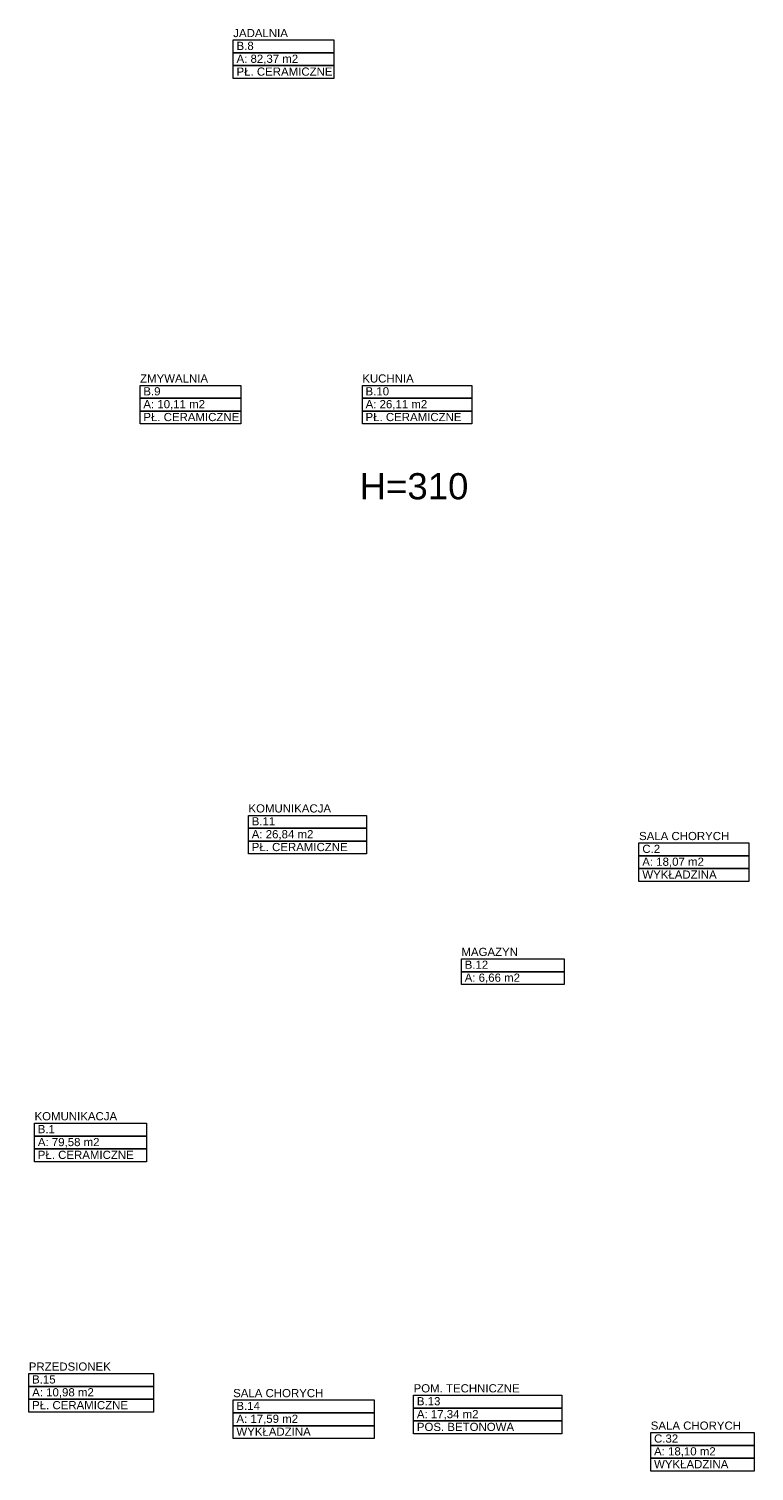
# Model space of a CAD drawing. Header units: millimetres. Extents: x 12683 to 90307, y 30842 to 62253.
# Tile 13 of 152: x 17149 to 18257, y 41244 to 43447. Entities that reach past the tile are written whole.
import ezdxf
from ezdxf.enums import TextEntityAlignment as Align

# ---------------------------------------------------------------- set-up
doc = ezdxf.new("R2010")
doc.units = ezdxf.units.MM
doc.header["$LTSCALE"] = 0.6
doc.layers.add('zzz_podklady_opisy', color=252, linetype='Continuous', lineweight=15)
doc.layers.add('zzzz_mapa', color=252, linetype='Continuous', lineweight=15)
doc.styles.add('GENERATED_STYLE_1', font='ARIAL.TTF')

# ---------------------------------------------------------------- blocks, each defined once
blk = doc.blocks.new('KOMUNIKACJA          _B.1_42_2', base_point=(233173, -37278))
at = {"layer": 'zzzz_mapa', "linetype": 'Continuous'}
for p, q in [((232319, -37082), (234028, -37082)), ((232319, -37278), (232319, -37082)), ((234028, -37082), (234028, -37278)), ((234028, -37278), (232319, -37278)), ((232319, -37278), (234028, -37278)), ((232319, -37475), (232319, -37278)), ((234028, -37278), (234028, -37475)), ((234028, -37475), (232319, -37475)), ((232319, -37475), (234028, -37475)), ((232319, -37671), (232319, -37475)), ((234028, -37671), (232319, -37671)), ((234028, -37475), (234028, -37671))]:
    blk.add_line(p, q, dxfattribs=at)
at = {"linetype": 'Continuous', "flags": 1}
for tag in ['ROOM_AREA', 'ROOM_PERIM', 'ROOM_WALLS_SURF', 'ROOM_DOORS_SURF', 'ROOM_WINDS_SURF', 'ROOM_BASELEV', 'ROOM_HEIGHT', 'ROOM_NET_AREA', 'ROOM_REDUCED_AREA', 'ROOM_CALC_AREA', 'ROOM_VOLUME']:
    blk.add_attdef(tag, text='', height=2000, dxfattribs=at).set_placement((233173, -38311), align=Align.BOTTOM_LEFT)
at = {"layer": 'zzzz_mapa', "linetype": 'Continuous', "insert": (232369, -37307), "char_height": 125, "attachment_point": 1, "style": 'GENERATED_STYLE_1'}
blk.add_mtext('{A: 79,58 m2}', dxfattribs=at)
at = {"layer": 'zzzz_mapa', "style": 'GENERATED_STYLE_1'}
for tag, p in [('ROOM_NAME', (232319, -37076)), ('ROOM_NUMBER', (232369, -37272)), ('basec', (232369, -37665))]:
    blk.add_attdef(tag, text='', height=125, dxfattribs=at).set_placement(p, align=Align.BOTTOM_LEFT)
blk = doc.blocks.new('JADALNIA        _B.8_49_2', base_point=(236123, -20733))
at = {"layer": 'zzzz_mapa', "linetype": 'Continuous'}
for p, q in [((235354, -20536), (236892, -20536)), ((235354, -20733), (235354, -20536)), ((236892, -20536), (236892, -20733)), ((236892, -20733), (235354, -20733)), ((235354, -20733), (236892, -20733)), ((235354, -20929), (235354, -20733)), ((236892, -20929), (235354, -20929)), ((235354, -20929), (236892, -20929)), ((235354, -21125), (235354, -20929)), ((236892, -20733), (236892, -20929)), ((236892, -20929), (236892, -21125)), ((236892, -21125), (235354, -21125))]:
    blk.add_line(p, q, dxfattribs=at)
at = {"linetype": 'Continuous', "flags": 1}
for tag in ['ROOM_AREA', 'ROOM_PERIM', 'ROOM_WALLS_SURF', 'ROOM_DOORS_SURF', 'ROOM_WINDS_SURF', 'ROOM_BASELEV', 'ROOM_HEIGHT', 'ROOM_NET_AREA', 'ROOM_REDUCED_AREA', 'ROOM_CALC_AREA', 'ROOM_VOLUME']:
    blk.add_attdef(tag, text='', height=2000, dxfattribs=at).set_placement((236123, -21766), align=Align.BOTTOM_LEFT)
at = {"layer": 'zzzz_mapa', "linetype": 'Continuous', "insert": (235404, -20761), "char_height": 125, "attachment_point": 1, "style": 'GENERATED_STYLE_1'}
blk.add_mtext('{A: 82,37 m2}', dxfattribs=at)
at = {"layer": 'zzzz_mapa', "style": 'GENERATED_STYLE_1'}
for tag, p in [('ROOM_NAME', (235354, -20530)), ('ROOM_NUMBER', (235404, -20727)), ('basec', (235404, -21120))]:
    blk.add_attdef(tag, text='', height=125, dxfattribs=at).set_placement(p, align=Align.BOTTOM_LEFT)
blk = doc.blocks.new('ZMYWALNIA           _B.9_50_2', base_point=(234700, -26009))
at = {"layer": 'zzzz_mapa', "linetype": 'Continuous'}
for p, q in [((233931, -25812), (235469, -25812)), ((233931, -26009), (233931, -25812)), ((235469, -25812), (235469, -26009)), ((235469, -26009), (233931, -26009)), ((233931, -26009), (235469, -26009)), ((233931, -26205), (233931, -26009)), ((235469, -26205), (233931, -26205)), ((233931, -26205), (235469, -26205)), ((233931, -26401), (233931, -26205)), ((235469, -26009), (235469, -26205)), ((235469, -26205), (235469, -26401)), ((235469, -26401), (233931, -26401))]:
    blk.add_line(p, q, dxfattribs=at)
at = {"linetype": 'Continuous', "flags": 1}
for tag in ['ROOM_AREA', 'ROOM_PERIM', 'ROOM_WALLS_SURF', 'ROOM_DOORS_SURF', 'ROOM_WINDS_SURF', 'ROOM_BASELEV', 'ROOM_HEIGHT', 'ROOM_NET_AREA', 'ROOM_REDUCED_AREA', 'ROOM_CALC_AREA', 'ROOM_VOLUME']:
    blk.add_attdef(tag, text='', height=2000, dxfattribs=at).set_placement((234700, -27042), align=Align.BOTTOM_LEFT)
at = {"layer": 'zzzz_mapa', "linetype": 'Continuous', "insert": (233981, -26037), "char_height": 125, "attachment_point": 1, "style": 'GENERATED_STYLE_1'}
blk.add_mtext('{A: 10,11 m2}', dxfattribs=at)
at = {"layer": 'zzzz_mapa', "style": 'GENERATED_STYLE_1'}
for tag, p in [('ROOM_NAME', (233931, -25806)), ('ROOM_NUMBER', (233981, -26003)), ('basec', (233981, -26396))]:
    blk.add_attdef(tag, text='', height=125, dxfattribs=at).set_placement(p, align=Align.BOTTOM_LEFT)
blk = doc.blocks.new('KUCHNIA                   _B.10_51_2', base_point=(238160, -26009))
at = {"layer": 'zzzz_mapa', "linetype": 'Continuous'}
for p, q in [((237324, -25812), (238997, -25812)), ((237324, -26009), (237324, -25812)), ((238997, -25812), (238997, -26009)), ((238997, -26009), (237324, -26009)), ((237324, -26009), (238997, -26009)), ((237324, -26205), (237324, -26009)), ((238997, -26205), (237324, -26205)), ((237324, -26205), (238997, -26205)), ((237324, -26401), (237324, -26205)), ((238997, -26009), (238997, -26205)), ((238997, -26205), (238997, -26401)), ((238997, -26401), (237324, -26401))]:
    blk.add_line(p, q, dxfattribs=at)
at = {"linetype": 'Continuous', "flags": 1}
for tag in ['ROOM_AREA', 'ROOM_PERIM', 'ROOM_WALLS_SURF', 'ROOM_DOORS_SURF', 'ROOM_WINDS_SURF', 'ROOM_BASELEV', 'ROOM_HEIGHT', 'ROOM_NET_AREA', 'ROOM_REDUCED_AREA', 'ROOM_CALC_AREA', 'ROOM_VOLUME']:
    blk.add_attdef(tag, text='', height=2000, dxfattribs=at).set_placement((238160, -27042), align=Align.BOTTOM_LEFT)
at = {"layer": 'zzzz_mapa', "linetype": 'Continuous', "insert": (237374, -26037), "char_height": 125, "attachment_point": 1, "style": 'GENERATED_STYLE_1'}
blk.add_mtext('{A: 26,11 m2}', dxfattribs=at)
at = {"layer": 'zzzz_mapa', "style": 'GENERATED_STYLE_1'}
for tag, p in [('ROOM_NAME', (237324, -25806)), ('ROOM_NUMBER', (237374, -26003)), ('basec', (237374, -26396))]:
    blk.add_attdef(tag, text='', height=125, dxfattribs=at).set_placement(p, align=Align.BOTTOM_LEFT)
blk = doc.blocks.new('KOMUNIKACJA            _B.11_52_2', base_point=(236488, -32576))
at = {"layer": 'zzzz_mapa', "linetype": 'Continuous'}
for p, q in [((235586, -32380), (237390, -32380)), ((235586, -32576), (235586, -32380)), ((237390, -32380), (237390, -32576)), ((237390, -32576), (235586, -32576)), ((235586, -32576), (237390, -32576)), ((235586, -32773), (235586, -32576)), ((237390, -32576), (237390, -32773)), ((237390, -32773), (235586, -32773)), ((235586, -32773), (237390, -32773)), ((235586, -32969), (235586, -32773)), ((237390, -32773), (237390, -32969)), ((237390, -32969), (235586, -32969))]:
    blk.add_line(p, q, dxfattribs=at)
at = {"linetype": 'Continuous', "flags": 1}
for tag in ['ROOM_AREA', 'ROOM_PERIM', 'ROOM_WALLS_SURF', 'ROOM_DOORS_SURF', 'ROOM_WINDS_SURF', 'ROOM_BASELEV', 'ROOM_HEIGHT', 'ROOM_NET_AREA', 'ROOM_REDUCED_AREA', 'ROOM_CALC_AREA', 'ROOM_VOLUME']:
    blk.add_attdef(tag, text='', height=2000, dxfattribs=at).set_placement((236488, -33609), align=Align.BOTTOM_LEFT)
at = {"layer": 'zzzz_mapa', "linetype": 'Continuous', "insert": (235636, -32605), "char_height": 125, "attachment_point": 1, "style": 'GENERATED_STYLE_1'}
blk.add_mtext('{A: 26,84 m2}', dxfattribs=at)
at = {"layer": 'zzzz_mapa', "style": 'GENERATED_STYLE_1'}
for tag, p in [('ROOM_NAME', (235586, -32374)), ('ROOM_NUMBER', (235636, -32570)), ('basec', (235636, -32963))]:
    blk.add_attdef(tag, text='', height=125, dxfattribs=at).set_placement(p, align=Align.BOTTOM_LEFT)
blk = doc.blocks.new('SALA CHORYCH                 _B.14_55_2', base_point=(236429, -41507))
at = {"layer": 'zzzz_mapa', "linetype": 'Continuous'}
for p, q in [((235352, -41310), (237506, -41310)), ((235352, -41507), (235352, -41310)), ((237506, -41310), (237506, -41507)), ((237506, -41507), (235352, -41507)), ((235352, -41507), (237506, -41507)), ((235352, -41703), (235352, -41507)), ((237506, -41507), (237506, -41703)), ((237506, -41703), (235352, -41703)), ((235352, -41703), (237506, -41703)), ((235352, -41899), (235352, -41703)), ((237506, -41703), (237506, -41899)), ((237506, -41899), (235352, -41899))]:
    blk.add_line(p, q, dxfattribs=at)
at = {"linetype": 'Continuous', "flags": 1}
for tag in ['ROOM_AREA', 'ROOM_PERIM', 'ROOM_WALLS_SURF', 'ROOM_DOORS_SURF', 'ROOM_WINDS_SURF', 'ROOM_BASELEV', 'ROOM_HEIGHT', 'ROOM_NET_AREA', 'ROOM_REDUCED_AREA', 'ROOM_CALC_AREA', 'ROOM_VOLUME']:
    blk.add_attdef(tag, text='', height=2000, dxfattribs=at).set_placement((236429, -42540), align=Align.BOTTOM_LEFT)
at = {"layer": 'zzzz_mapa', "linetype": 'Continuous', "insert": (235402, -41535), "char_height": 125, "attachment_point": 1, "style": 'GENERATED_STYLE_1'}
blk.add_mtext('{A: 17,59 m2}', dxfattribs=at)
at = {"layer": 'zzzz_mapa', "style": 'GENERATED_STYLE_1'}
for tag, p in [('ROOM_NAME', (235352, -41304)), ('ROOM_NUMBER', (235402, -41501)), ('basec', (235402, -41893))]:
    blk.add_attdef(tag, text='', height=125, dxfattribs=at).set_placement(p, align=Align.BOTTOM_LEFT)
blk = doc.blocks.new('POM. TECHNICZNE              _B.13_56_2', base_point=(239240, -41434))
at = {"layer": 'zzzz_mapa', "linetype": 'Continuous'}
for p, q in [((238108, -41238), (240372, -41238)), ((238108, -41434), (238108, -41238)), ((240372, -41238), (240372, -41434)), ((240372, -41434), (238108, -41434)), ((238108, -41434), (240372, -41434)), ((238108, -41630), (238108, -41434)), ((240372, -41630), (238108, -41630)), ((238108, -41630), (240372, -41630)), ((238108, -41827), (238108, -41630)), ((240372, -41434), (240372, -41630)), ((240372, -41630), (240372, -41827)), ((240372, -41827), (238108, -41827))]:
    blk.add_line(p, q, dxfattribs=at)
at = {"linetype": 'Continuous', "flags": 1}
for tag in ['ROOM_AREA', 'ROOM_PERIM', 'ROOM_WALLS_SURF', 'ROOM_DOORS_SURF', 'ROOM_WINDS_SURF', 'ROOM_BASELEV', 'ROOM_HEIGHT', 'ROOM_NET_AREA', 'ROOM_REDUCED_AREA', 'ROOM_CALC_AREA', 'ROOM_VOLUME']:
    blk.add_attdef(tag, text='', height=2000, dxfattribs=at).set_placement((239240, -42467), align=Align.BOTTOM_LEFT)
at = {"layer": 'zzzz_mapa', "linetype": 'Continuous', "insert": (238158, -41463), "char_height": 125, "attachment_point": 1, "style": 'GENERATED_STYLE_1'}
blk.add_mtext('{A: 17,34 m2}', dxfattribs=at)
at = {"layer": 'zzzz_mapa', "style": 'GENERATED_STYLE_1'}
for tag, p in [('ROOM_NAME', (238108, -41232)), ('ROOM_NUMBER', (238158, -41428)), ('basec', (238158, -41821))]:
    blk.add_attdef(tag, text='', height=125, dxfattribs=at).set_placement(p, align=Align.BOTTOM_LEFT)
blk = doc.blocks.new('PRZEDSIONEK              _B.15_58_2', base_point=(233182, -41102))
at = {"layer": 'zzzz_mapa', "linetype": 'Continuous'}
for p, q in [((232232, -40905), (234133, -40905)), ((232232, -41102), (232232, -40905)), ((234133, -40905), (234133, -41102)), ((234133, -41102), (232232, -41102)), ((232232, -41102), (234133, -41102)), ((232232, -41298), (232232, -41102)), ((234133, -41102), (234133, -41298)), ((234133, -41298), (232232, -41298)), ((232232, -41298), (234133, -41298)), ((232232, -41495), (232232, -41298)), ((234133, -41298), (234133, -41495)), ((234133, -41495), (232232, -41495))]:
    blk.add_line(p, q, dxfattribs=at)
at = {"linetype": 'Continuous', "flags": 1}
for tag in ['ROOM_AREA', 'ROOM_PERIM', 'ROOM_WALLS_SURF', 'ROOM_DOORS_SURF', 'ROOM_WINDS_SURF', 'ROOM_BASELEV', 'ROOM_HEIGHT', 'ROOM_NET_AREA', 'ROOM_REDUCED_AREA', 'ROOM_CALC_AREA', 'ROOM_VOLUME']:
    blk.add_attdef(tag, text='', height=2000, dxfattribs=at).set_placement((233182, -42135), align=Align.BOTTOM_LEFT)
at = {"layer": 'zzzz_mapa', "linetype": 'Continuous', "insert": (232282, -41130), "char_height": 125, "attachment_point": 1, "style": 'GENERATED_STYLE_1'}
blk.add_mtext('{A: 10,98 m2}', dxfattribs=at)
at = {"layer": 'zzzz_mapa', "style": 'GENERATED_STYLE_1'}
for tag, p in [('ROOM_NAME', (232232, -40900)), ('ROOM_NUMBER', (232282, -41096)), ('basec', (232282, -41489))]:
    blk.add_attdef(tag, text='', height=125, dxfattribs=at).set_placement(p, align=Align.BOTTOM_LEFT)
blk = doc.blocks.new('SALA CHORYCH       _C.2_64_2', base_point=(242388, -32998))
at = {"layer": 'zzzz_mapa', "linetype": 'Continuous'}
for p, q in [((241550, -32801), (243225, -32801)), ((241550, -32998), (241550, -32801)), ((243225, -32801), (243225, -32998)), ((243225, -32998), (241550, -32998)), ((241550, -32998), (243225, -32998)), ((241550, -33194), (241550, -32998)), ((243225, -32998), (243225, -33194)), ((243225, -33194), (241550, -33194)), ((241550, -33194), (243225, -33194)), ((241550, -33391), (241550, -33194)), ((243225, -33194), (243225, -33391)), ((243225, -33391), (241550, -33391))]:
    blk.add_line(p, q, dxfattribs=at)
at = {"linetype": 'Continuous', "flags": 1}
for tag in ['ROOM_AREA', 'ROOM_PERIM', 'ROOM_WALLS_SURF', 'ROOM_DOORS_SURF', 'ROOM_WINDS_SURF', 'ROOM_BASELEV', 'ROOM_HEIGHT', 'ROOM_NET_AREA', 'ROOM_REDUCED_AREA', 'ROOM_CALC_AREA', 'ROOM_VOLUME']:
    blk.add_attdef(tag, text='', height=2000, dxfattribs=at).set_placement((242388, -34031), align=Align.BOTTOM_LEFT)
at = {"layer": 'zzzz_mapa', "linetype": 'Continuous', "insert": (241600, -33026), "char_height": 125, "attachment_point": 1, "style": 'GENERATED_STYLE_1'}
blk.add_mtext('{A: 18,07 m2}', dxfattribs=at)
at = {"layer": 'zzzz_mapa', "style": 'GENERATED_STYLE_1'}
for tag, p in [('ROOM_NAME', (241550, -32795)), ('ROOM_NUMBER', (241600, -32992)), ('basec', (241600, -33385))]:
    blk.add_attdef(tag, text='', height=125, dxfattribs=at).set_placement(p, align=Align.BOTTOM_LEFT)
blk = doc.blocks.new('MAGAZYN               _B.12_65_2', base_point=(239622, -34669))
at = {"layer": 'zzzz_mapa', "linetype": 'Continuous'}
for p, q in [((238838, -34571), (240406, -34571)), ((238838, -34767), (238838, -34571)), ((240406, -34571), (240406, -34767)), ((240406, -34767), (238838, -34767)), ((238838, -34767), (240406, -34767)), ((238838, -34964), (238838, -34767)), ((240406, -34767), (240406, -34964)), ((240406, -34964), (238838, -34964))]:
    blk.add_line(p, q, dxfattribs=at)
at = {"linetype": 'Continuous', "flags": 1}
for tag in ['ROOM_AREA', 'ROOM_PERIM', 'ROOM_WALLS_SURF', 'ROOM_DOORS_SURF', 'ROOM_WINDS_SURF', 'ROOM_BASELEV', 'ROOM_HEIGHT', 'ROOM_NET_AREA', 'ROOM_REDUCED_AREA', 'ROOM_CALC_AREA', 'ROOM_VOLUME']:
    blk.add_attdef(tag, text='', height=2000, dxfattribs=at).set_placement((239622, -35702), align=Align.BOTTOM_LEFT)
at = {"layer": 'zzzz_mapa', "linetype": 'Continuous', "insert": (238888, -34796), "char_height": 125, "attachment_point": 1, "style": 'GENERATED_STYLE_1'}
blk.add_mtext('{A: 6,66 m2}', dxfattribs=at)
at = {"layer": 'zzzz_mapa', "style": 'GENERATED_STYLE_1'}
for tag, p in [('ROOM_NAME', (238838, -34565)), ('ROOM_NUMBER', (238888, -34761))]:
    blk.add_attdef(tag, text='', height=125, dxfattribs=at).set_placement(p, align=Align.BOTTOM_LEFT)
blk = doc.blocks.new('SALA CHORYCH     _C.32_95_2', base_point=(242519, -42004))
at = {"layer": 'zzzz_mapa', "linetype": 'Continuous'}
for p, q in [((241730, -41807), (243308, -41807)), ((241730, -42004), (241730, -41807)), ((243308, -41807), (243308, -42004)), ((243308, -42004), (241730, -42004)), ((241730, -42004), (243308, -42004)), ((241730, -42200), (241730, -42004)), ((243308, -42004), (243308, -42200)), ((243308, -42200), (241730, -42200)), ((241730, -42200), (243308, -42200)), ((241730, -42397), (241730, -42200)), ((243308, -42200), (243308, -42397)), ((243308, -42397), (241730, -42397))]:
    blk.add_line(p, q, dxfattribs=at)
at = {"linetype": 'Continuous', "flags": 1}
for tag in ['ROOM_AREA', 'ROOM_PERIM', 'ROOM_WALLS_SURF', 'ROOM_DOORS_SURF', 'ROOM_WINDS_SURF', 'ROOM_BASELEV', 'ROOM_HEIGHT', 'ROOM_NET_AREA', 'ROOM_REDUCED_AREA', 'ROOM_CALC_AREA', 'ROOM_VOLUME']:
    blk.add_attdef(tag, text='', height=2000, dxfattribs=at).set_placement((242519, -43037), align=Align.BOTTOM_LEFT)
at = {"layer": 'zzzz_mapa', "linetype": 'Continuous', "insert": (241780, -42032), "char_height": 125, "attachment_point": 1, "style": 'GENERATED_STYLE_1'}
blk.add_mtext('{A: 18,10 m2}', dxfattribs=at)
at = {"layer": 'zzzz_mapa', "style": 'GENERATED_STYLE_1'}
for tag, p in [('ROOM_NAME', (241730, -41802)), ('ROOM_NUMBER', (241780, -41998)), ('basec', (241780, -42391))]:
    blk.add_attdef(tag, text='', height=125, dxfattribs=at).set_placement(p, align=Align.BOTTOM_LEFT)

msp = doc.modelspace()

# ---------------------------------------------------------------- block references
at = {"layer": 'zzz_podklady_opisy'}
ref = msp.add_blockref('JADALNIA        _B.8_49_2', (17538.2, 43410), dxfattribs=dict(at, xscale=0.1, yscale=0.1, zscale=0.1))
ref.add_attrib('ROOM_NAME', 'JADALNIA', dxfattribs={"layer": 'zzzz_mapa', "color": 5, "linetype": 'Continuous', "height": 12.5, "style": 'GENERATED_STYLE_1'}).set_placement((17461.3, 43430.2), align=Align.BOTTOM_LEFT)
ref.add_attrib('ROOM_NUMBER', 'B.8', dxfattribs={"layer": 'zzzz_mapa', "color": 5, "linetype": 'Continuous', "height": 12.5, "style": 'GENERATED_STYLE_1'}).set_placement((17466.3, 43410.6), align=Align.BOTTOM_LEFT)
ref.add_attrib('basec', 'PŁ. CERAMICZNE', dxfattribs={"layer": 'zzzz_mapa', "color": 5, "linetype": 'Continuous', "height": 12.5, "style": 'GENERATED_STYLE_1'}).set_placement((17466.3, 43371.3), align=Align.BOTTOM_LEFT)
ref = msp.add_blockref('ZMYWALNIA           _B.9_50_2', (17395.9, 42882.4), dxfattribs=dict(at, xscale=0.1, yscale=0.1, zscale=0.1))
ref.add_attrib('ROOM_NAME', 'ZMYWALNIA', dxfattribs={"layer": 'zzzz_mapa', "color": 5, "linetype": 'Continuous', "height": 12.5, "style": 'GENERATED_STYLE_1'}).set_placement((17319, 42902.6), align=Align.BOTTOM_LEFT)
ref.add_attrib('ROOM_NUMBER', 'B.9', dxfattribs={"layer": 'zzzz_mapa', "color": 5, "linetype": 'Continuous', "height": 12.5, "style": 'GENERATED_STYLE_1'}).set_placement((17324, 42883), align=Align.BOTTOM_LEFT)
ref.add_attrib('basec', 'PŁ. CERAMICZNE', dxfattribs={"layer": 'zzzz_mapa', "color": 5, "linetype": 'Continuous', "height": 12.5, "style": 'GENERATED_STYLE_1'}).set_placement((17324, 42843.7), align=Align.BOTTOM_LEFT)
ref = msp.add_blockref('KUCHNIA                   _B.10_51_2', (17742, 42882.4), dxfattribs=dict(at, xscale=0.1, yscale=0.1, zscale=0.1))
ref.add_attrib('ROOM_NAME', 'KUCHNIA', dxfattribs={"layer": 'zzzz_mapa', "color": 5, "linetype": 'Continuous', "height": 12.5, "style": 'GENERATED_STYLE_1'}).set_placement((17658.3, 42902.6), align=Align.BOTTOM_LEFT)
ref.add_attrib('ROOM_NUMBER', 'B.10', dxfattribs={"layer": 'zzzz_mapa', "color": 5, "linetype": 'Continuous', "height": 12.5, "style": 'GENERATED_STYLE_1'}).set_placement((17663.3, 42883), align=Align.BOTTOM_LEFT)
ref.add_attrib('basec', 'PŁ. CERAMICZNE', dxfattribs={"layer": 'zzzz_mapa', "color": 5, "linetype": 'Continuous', "height": 12.5, "style": 'GENERATED_STYLE_1'}).set_placement((17663.3, 42843.7), align=Align.BOTTOM_LEFT)
ref = msp.add_blockref('KOMUNIKACJA            _B.11_52_2', (17574.7, 42225.6), dxfattribs=dict(at, xscale=0.1, yscale=0.1, zscale=0.1))
ref.add_attrib('ROOM_NAME', 'KOMUNIKACJA', dxfattribs={"layer": 'zzzz_mapa', "color": 5, "linetype": 'Continuous', "height": 12.5, "style": 'GENERATED_STYLE_1'}).set_placement((17484.5, 42245.9), align=Align.BOTTOM_LEFT)
ref.add_attrib('ROOM_NUMBER', 'B.11', dxfattribs={"layer": 'zzzz_mapa', "color": 5, "linetype": 'Continuous', "height": 12.5, "style": 'GENERATED_STYLE_1'}).set_placement((17489.5, 42226.2), align=Align.BOTTOM_LEFT)
ref.add_attrib('basec', 'PŁ. CERAMICZNE', dxfattribs={"layer": 'zzzz_mapa', "color": 5, "linetype": 'Continuous', "height": 12.5, "style": 'GENERATED_STYLE_1'}).set_placement((17489.5, 42186.9), align=Align.BOTTOM_LEFT)
ref = msp.add_blockref('SALA CHORYCH       _C.2_64_2', (18164.7, 42183.5), dxfattribs=dict(at, xscale=0.1, yscale=0.1, zscale=0.1))
ref.add_attrib('ROOM_NAME', 'SALA CHORYCH', dxfattribs={"layer": 'zzzz_mapa', "color": 5, "linetype": 'Continuous', "height": 12.5, "style": 'GENERATED_STYLE_1'}).set_placement((18081, 42203.7), align=Align.BOTTOM_LEFT)
ref.add_attrib('ROOM_NUMBER', 'C.2', dxfattribs={"layer": 'zzzz_mapa', "color": 5, "linetype": 'Continuous', "height": 12.5, "style": 'GENERATED_STYLE_1'}).set_placement((18086, 42184.1), align=Align.BOTTOM_LEFT)
ref.add_attrib('basec', 'WYKŁADZINA', dxfattribs={"layer": 'zzzz_mapa', "color": 5, "linetype": 'Continuous', "height": 12.5, "style": 'GENERATED_STYLE_1'}).set_placement((18086, 42144.8), align=Align.BOTTOM_LEFT)
ref = msp.add_blockref('MAGAZYN               _B.12_65_2', (17888.1, 42016.3), dxfattribs=dict(at, xscale=0.1, yscale=0.1, zscale=0.1))
ref.add_attrib('ROOM_NAME', 'MAGAZYN', dxfattribs={"layer": 'zzzz_mapa', "color": 5, "linetype": 'Continuous', "height": 12.5, "style": 'GENERATED_STYLE_1'}).set_placement((17809.7, 42026.7), align=Align.BOTTOM_LEFT)
ref.add_attrib('ROOM_NUMBER', 'B.12', dxfattribs={"layer": 'zzzz_mapa', "color": 5, "linetype": 'Continuous', "height": 12.5, "style": 'GENERATED_STYLE_1'}).set_placement((17814.7, 42007.1), align=Align.BOTTOM_LEFT)
ref = msp.add_blockref('KOMUNIKACJA          _B.1_42_2', (17243.3, 41755.4), dxfattribs=dict(at, xscale=0.1, yscale=0.1, zscale=0.1))
ref.add_attrib('ROOM_NAME', 'KOMUNIKACJA', dxfattribs={"layer": 'zzzz_mapa', "color": 5, "linetype": 'Continuous', "height": 12.5, "style": 'GENERATED_STYLE_1'}).set_placement((17157.8, 41775.7), align=Align.BOTTOM_LEFT)
ref.add_attrib('ROOM_NUMBER', 'B.1', dxfattribs={"layer": 'zzzz_mapa', "color": 5, "linetype": 'Continuous', "height": 12.5, "style": 'GENERATED_STYLE_1'}).set_placement((17162.8, 41756), align=Align.BOTTOM_LEFT)
ref.add_attrib('basec', 'PŁ. CERAMICZNE', dxfattribs={"layer": 'zzzz_mapa', "color": 5, "linetype": 'Continuous', "height": 12.5, "style": 'GENERATED_STYLE_1'}).set_placement((17162.8, 41716.7), align=Align.BOTTOM_LEFT)
ref = msp.add_blockref('PRZEDSIONEK              _B.15_58_2', (17244.2, 41373.1), dxfattribs=dict(at, xscale=0.1, yscale=0.1, zscale=0.1))
ref.add_attrib('ROOM_NAME', 'PRZEDSIONEK', dxfattribs={"layer": 'zzzz_mapa', "color": 5, "linetype": 'Continuous', "height": 12.5, "style": 'GENERATED_STYLE_1'}).set_placement((17149.1, 41393.3), align=Align.BOTTOM_LEFT)
ref.add_attrib('ROOM_NUMBER', 'B.15', dxfattribs={"layer": 'zzzz_mapa', "color": 5, "linetype": 'Continuous', "height": 12.5, "style": 'GENERATED_STYLE_1'}).set_placement((17154.1, 41373.7), align=Align.BOTTOM_LEFT)
ref.add_attrib('basec', 'PŁ. CERAMICZNE', dxfattribs={"layer": 'zzzz_mapa', "color": 5, "linetype": 'Continuous', "height": 12.5, "style": 'GENERATED_STYLE_1'}).set_placement((17154.1, 41334.4), align=Align.BOTTOM_LEFT)
ref = msp.add_blockref('POM. TECHNICZNE              _B.13_56_2', (17849.9, 41339.8), dxfattribs=dict(at, xscale=0.1, yscale=0.1, zscale=0.1))
ref.add_attrib('ROOM_NAME', 'POM. TECHNICZNE', dxfattribs={"layer": 'zzzz_mapa', "color": 5, "linetype": 'Continuous', "height": 12.5, "style": 'GENERATED_STYLE_1'}).set_placement((17736.7, 41360.1), align=Align.BOTTOM_LEFT)
ref.add_attrib('ROOM_NUMBER', 'B.13', dxfattribs={"layer": 'zzzz_mapa', "color": 5, "linetype": 'Continuous', "height": 12.5, "style": 'GENERATED_STYLE_1'}).set_placement((17741.7, 41340.4), align=Align.BOTTOM_LEFT)
ref.add_attrib('basec', 'POS. BETONOWA', dxfattribs={"layer": 'zzzz_mapa', "color": 5, "linetype": 'Continuous', "height": 12.5, "style": 'GENERATED_STYLE_1'}).set_placement((17741.7, 41301.2), align=Align.BOTTOM_LEFT)
ref = msp.add_blockref('SALA CHORYCH                 _B.14_55_2', (17568.8, 41332.6), dxfattribs=dict(at, xscale=0.1, yscale=0.1, zscale=0.1))
ref.add_attrib('ROOM_NAME', 'SALA CHORYCH', dxfattribs={"layer": 'zzzz_mapa', "color": 5, "linetype": 'Continuous', "height": 12.5, "style": 'GENERATED_STYLE_1'}).set_placement((17461.1, 41352.8), align=Align.BOTTOM_LEFT)
ref.add_attrib('ROOM_NUMBER', 'B.14', dxfattribs={"layer": 'zzzz_mapa', "color": 5, "linetype": 'Continuous', "height": 12.5, "style": 'GENERATED_STYLE_1'}).set_placement((17466.1, 41333.2), align=Align.BOTTOM_LEFT)
ref.add_attrib('basec', 'WYKŁADZINA', dxfattribs={"layer": 'zzzz_mapa', "color": 5, "linetype": 'Continuous', "height": 12.5, "style": 'GENERATED_STYLE_1'}).set_placement((17466.1, 41293.9), align=Align.BOTTOM_LEFT)
ref = msp.add_blockref('SALA CHORYCH     _C.32_95_2', (18177.8, 41282.9), dxfattribs=dict(at, xscale=0.1, yscale=0.1, zscale=0.1))
ref.add_attrib('ROOM_NAME', 'SALA CHORYCH', dxfattribs={"layer": 'zzzz_mapa', "color": 5, "linetype": 'Continuous', "height": 12.5, "style": 'GENERATED_STYLE_1'}).set_placement((18098.9, 41303.1), align=Align.BOTTOM_LEFT)
ref.add_attrib('ROOM_NUMBER', 'C.32', dxfattribs={"layer": 'zzzz_mapa', "color": 5, "linetype": 'Continuous', "height": 12.5, "style": 'GENERATED_STYLE_1'}).set_placement((18103.9, 41283.4), align=Align.BOTTOM_LEFT)
ref.add_attrib('basec', 'WYKŁADZINA', dxfattribs={"layer": 'zzzz_mapa', "color": 5, "linetype": 'Continuous', "height": 12.5, "style": 'GENERATED_STYLE_1'}).set_placement((18103.9, 41244.2), align=Align.BOTTOM_LEFT)

# ---------------------------------------------------------------- texts
at = {"layer": 'zzz_podklady_opisy', "insert": (17737.3, 42747.7), "char_height": 40, "attachment_point": 5, "style": 'GENERATED_STYLE_1'}
msp.add_mtext('{H=310}', dxfattribs=at)

doc.saveas('drawing.dxf')
